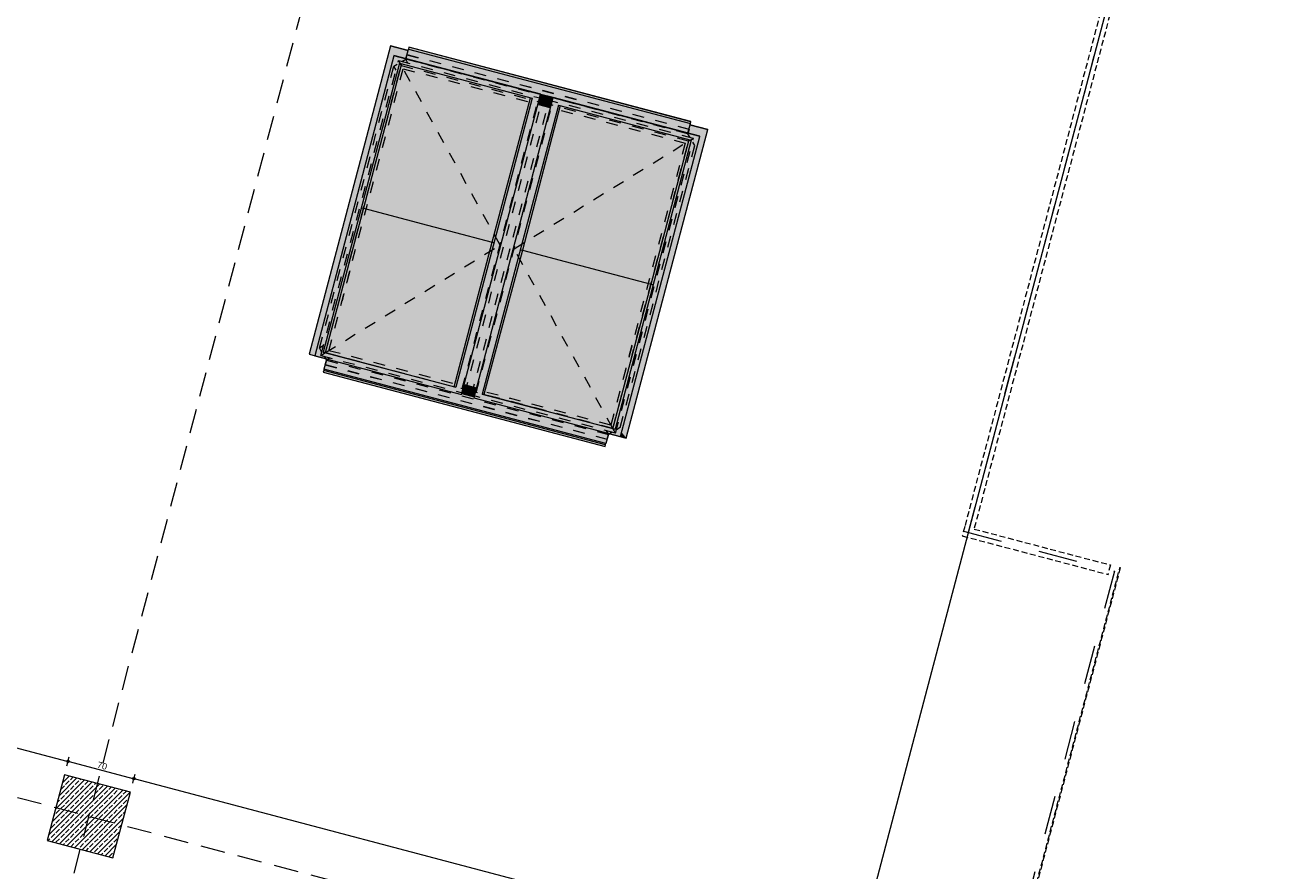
# Model space of a CAD drawing. Header units: millimetres. Extents: x -176817 to 18864955, y -12996033 to 201123.
# Tile 91 of 256: x 92221 to 105234, y 65564 to 74261. Entities that reach past the tile are written whole.
import ezdxf
from ezdxf.enums import TextEntityAlignment as Align

# ---------------------------------------------------------------- set-up
doc = ezdxf.new("R2010")
doc.units = ezdxf.units.MM
doc.header["$MEASUREMENT"] = 0
for name, pattern in [('HIDDEN3', [800, 400, -400]), ('Przerywana', [240, 120, -120]), ('Przerywana długa', [390, 250, -140]), ('Przerywana gęsta', [90, 60, -30])]:
    doc.linetypes.add(name, pattern=pattern)
for name, color, linetype in [('213-A Wymiarowanie wewnętrzne', 7, 'Continuous'), ('232-A Klapy oddymiające', 7, 'Continuous'), ('232-A Klapy oddymiające podkład', 7, 'Continuous'), ('321-Wyposażenie PPOŻ', 7, 'Continuous'), ('410-K Osie', 7, 'Continuous'), ('440-K Słupy', 7, 'Continuous'), ('842-G Opisy PW PZT', 7, 'Continuous')]:
    doc.layers.add(name, color=color, linetype=linetype)
doc.styles.add('STYL_AUTOMATYCZNY_4', font='arial.ttf')
doc.styles.add('STYL_AUTOMATYCZNY_8', font='ARIALN.TTF')
doc.linetypes.add('Zygzak', pattern='A,0,[4,TKI_PWY_A_AR_PAB_RZ_KN02_03_04_ Poziom +1 - fragment A1.Shx,S=1.119929,R=0,X=0,Y=-0.035278],-141.111112,0', length=141.111112)
doc.dimstyles.new('STYL_AUTOMATYCZNY__3', dxfattribs={"dimtxt": 64.999998, "dimasz": 47.5, "dimexe": 0.18, "dimexo": 0.0625, "dimgap": 0, "dimtad": 1, "dimdec": 1, "dimlfac": 0.1, "dimzin": 0, "dimdsep": 46, "dimtxsty": 'STYL_AUTOMATYCZNY_4', "dimblk": 'ARROWHEAD_11', "dimblk1": 'ARROWHEAD_11', "dimblk2": 'ARROWHEAD_11', "dimcen": 0.09, "dimclrd": 30, "dimclre": 30, "dimclrt": 30, "dimazin": 0, "dimtfac": 1, "dimtdec": 4, "dimtmove": 0, "dimatfit": 3, "dimfxl": 0, "dimtolj": 1, "dimtzin": 0, "dimarcsym": 0})

# ---------------------------------------------------------------- blocks, each defined once
blk = doc.blocks.new('Słup_116_2', base_point=(92873, 66124))
at = {"layer": '440-K Słupy', "linetype": 'Continuous', "lineweight": 0, "true_color": 0x000000}
h = blk.add_hatch(dxfattribs=at)
h.set_pattern_fill('Beton_zbrojony_0002', color=18, style=0, pattern_type=2)
h.set_pattern_definition([(45, (0, 0), (-49.497475, 49.497475), []), (45, (-24.75, 24.75), (-49.497475, 49.497475), [52.5, -17.5])])
h.paths.add_polyline_path([(92445, 65875), (93122, 65697), (93301, 66373), (92624, 66552)])
at = {"layer": '440-K Słupy', "color": 7, "linetype": 'Continuous', "lineweight": 0, "flags": 128}
blk.add_lwpolyline([(92445, 65875), (93122, 65697), (93301, 66373), (92624, 66552)], close=True, dxfattribs=at)
blk = doc.blocks.new('Klapa mcr_PROLIGHT_DVP[275]_2', base_point=(97188, 72031))
at = {"layer": '232-A Klapy oddymiające', "linetype": 'Continuous', "lineweight": 0, "true_color": 0xffffff}
for points in [[(96012, 73950), (96062, 73937), (95976, 74048), (95139, 70876), (95457, 71847), (95532, 72133)], [(95976, 74048), (96155, 73992), (96157, 74000)], [(96135, 73917), (96155, 73992), (95976, 74048), (96062, 73937)], [(96157, 74000), (96157, 74000), (95976, 74048), (95976, 74048)], [(96068, 73871), (96011, 73945), (95197, 70861)], [(97520, 73547), (96012, 73950), (96011, 73945)], [(96068, 73871), (97433, 73511), (96011, 73945)], [(97433, 73511), (97520, 73547), (96011, 73945)], [(97520, 73547), (97521, 73552), (96012, 73950)], [(98755, 73332), (96161, 74016), (96135, 73917), (96469, 73829)], [(96161, 74016), (99065, 73269), (96166, 74034)], [(99065, 73269), (96161, 74016), (99061, 73251)], [(99066, 73270), (96166, 74035), (96166, 74034)], [(99065, 73269), (99066, 73270), (96166, 74034)], [(95284, 70897), (96068, 73871), (95197, 70861)], [(95697, 72379), (96089, 73865), (96087, 73866), (95957, 73449), (95676, 72384)], [(96137, 72261), (96100, 73862), (96089, 73865), (95697, 72379)], [(95957, 73449), (96087, 73866), (96068, 73871)], [(96748, 73691), (96100, 73862), (96137, 72261)], [(99035, 73152), (99061, 73251), (98755, 73332), (96469, 73829), (97521, 73552), (97521, 73551), (97648, 73518), (97648, 73518)], [(96358, 72203), (96753, 73690), (96748, 73691), (96137, 72261)], [(96579, 72145), (96758, 73689), (96753, 73690), (96358, 72203)], [(96579, 72145), (97020, 72029), (96769, 73686), (96758, 73689)], [(97417, 73515), (96769, 73686), (97020, 72029)], [(96706, 70463), (97520, 73547), (96648, 70537)], [(97520, 73547), (97433, 73511), (96648, 70537)], [(97636, 73471), (97644, 73501), (97517, 73535), (97508, 73502)], [(97527, 73534), (97518, 73538), (97517, 73537)], [(97517, 73536), (97644, 73502), (97644, 73503), (97517, 73537)], [(97644, 73501), (97644, 73502), (97517, 73536), (97517, 73535)], [(97644, 73503), (97648, 73517), (97521, 73550), (97518, 73538), (97527, 73534)], [(97648, 73518), (97521, 73551), (97521, 73550), (97648, 73517)], [(97705, 73439), (97647, 73513), (96833, 70429)], [(96920, 70465), (97705, 73439), (96833, 70429)], [(96945, 71367), (97412, 72623), (97623, 73422), (97496, 73456)], [(97162, 72486), (97433, 73511), (97417, 73515), (97020, 72029)], [(97333, 71947), (97721, 73435), (97720, 73435), (97612, 73085), (97313, 71952)], [(97774, 71830), (97732, 73432), (97721, 73435), (97333, 71947)], [(97624, 73424), (97497, 73458), (97496, 73458), (97623, 73424)], [(97623, 73424), (97496, 73458), (97496, 73456), (97623, 73422)], [(97624, 73425), (97627, 73438), (97554, 73458), (97500, 73472), (97497, 73459)], [(97624, 73424), (97624, 73425), (97497, 73459), (97497, 73458)], [(97624, 73424), (97624, 73424), (97497, 73458), (97497, 73458)], [(97624, 73424), (97624, 73424), (97497, 73458), (97497, 73458)], [(97627, 73439), (97636, 73471), (97508, 73502), (97500, 73472)], [(97627, 73438), (97627, 73439), (97554, 73458)], [(97720, 73435), (97705, 73439), (97612, 73085)], [(97647, 73513), (99156, 73115), (97648, 73518)], [(99069, 73079), (97647, 73513), (97705, 73439)], [(99156, 73115), (97647, 73513), (99069, 73079)], [(99156, 73115), (99158, 73120), (97648, 73518)], [(98380, 73261), (97732, 73432), (97774, 71830)], [(97774, 71830), (97995, 71771), (98385, 73259), (98380, 73261)], [(97995, 71771), (98215, 71713), (98390, 73258), (98385, 73259)], [(98657, 71598), (98401, 73255), (98390, 73258), (98215, 71713)], [(98400, 70015), (99238, 73187), (98919, 72216), (98899, 72139), (98354, 70074)], [(98657, 71598), (99049, 73084), (98401, 73255)], [(99238, 73187), (99108, 73133), (99158, 73120), (98919, 72216)], [(99108, 73133), (99238, 73187), (99056, 73235), (99035, 73152)], [(99238, 73187), (99056, 73235), (99056, 73235), (99238, 73187)], [(98343, 70031), (99156, 73115), (98285, 70105)], [(98285, 70105), (99156, 73115), (99069, 73079)], [(98799, 72054), (99069, 73079), (99049, 73084), (98657, 71598)], [(96860, 70531), (97412, 72623), (96945, 71367), (96733, 70564)], [(97041, 72024), (97162, 72486), (97020, 72029)], [(95304, 70892), (95697, 72379), (95555, 71926), (95284, 70897), (95294, 70895)], [(95304, 70892), (95952, 70721), (95697, 72379)], [(95555, 71926), (95697, 72379), (95676, 72384)], [(95963, 70718), (96137, 72261), (95697, 72379), (95952, 70721)], [(95963, 70718), (95968, 70717), (96358, 72203), (96137, 72261)], [(96579, 72145), (96358, 72203), (95968, 70717), (95973, 70715)], [(96621, 70544), (96579, 72145), (95973, 70715)], [(96632, 70542), (97020, 72029), (96579, 72145), (96621, 70544)], [(96742, 70891), (97041, 72024), (97020, 72029), (96632, 70542), (96634, 70541)], [(98799, 72054), (98657, 71598), (98677, 71592)], [(95208, 70904), (95457, 71847), (95139, 70876)], [(96937, 70461), (97333, 71947), (97191, 71491), (96920, 70466), (96925, 70464)], [(96937, 70461), (97585, 70290), (97333, 71947)], [(97333, 71947), (97313, 71952), (97191, 71491)], [(97595, 70287), (97774, 71830), (97333, 71947), (97585, 70290)], [(97600, 70286), (97995, 71771), (97774, 71830), (97595, 70287)], [(97606, 70285), (98215, 71713), (97995, 71771), (97600, 70286)], [(97606, 70285), (98254, 70114), (98215, 71713)], [(98264, 70111), (98657, 71598), (98215, 71713), (98254, 70114)], [(98397, 70531), (98677, 71592), (98657, 71598), (98264, 70111), (98266, 70110)], [(95320, 70828), (95320, 70829), (95197, 70861), (95197, 70861), (95208, 70904), (95139, 70876)], [(95197, 70861), (96706, 70463), (95284, 70897)], [(95284, 70897), (96706, 70463), (96648, 70537)], [(95284, 70897), (96648, 70537), (95284, 70897)], [(98192, 69959), (95824, 70696), (95320, 70829), (95292, 70724)], [(96648, 70537), (96632, 70542), (96621, 70544), (95963, 70718), (95952, 70721), (95294, 70895), (95335, 70884), (96648, 70537)], [(96634, 70541), (96648, 70537), (96742, 70891)], [(95284, 70693), (98184, 69928), (95289, 70710)], [(98188, 69945), (95292, 70724), (95289, 70710)], [(98188, 69945), (95289, 70710), (98184, 69928)], [(98188, 69945), (98192, 69959), (95292, 70724)], [(98192, 69959), (98220, 70064), (96833, 70429), (96833, 70429), (96835, 70437), (96708, 70471), (96706, 70463), (95824, 70696)], [(96846, 70479), (96855, 70511), (96728, 70544), (96720, 70515)], [(96855, 70511), (96858, 70524), (96731, 70558), (96728, 70545), (96812, 70522)], [(96855, 70511), (96855, 70511), (96728, 70545), (96728, 70544)], [(96855, 70511), (96855, 70511), (96728, 70545), (96728, 70545)], [(96812, 70522), (96728, 70545), (96728, 70545)], [(96858, 70524), (96859, 70526), (96732, 70560), (96731, 70558)], [(96858, 70524), (96858, 70524), (96731, 70558), (96731, 70558)], [(96859, 70526), (96860, 70531), (96733, 70564), (96732, 70560)], [(96835, 70437), (96836, 70438), (96709, 70472), (96708, 70471)], [(96709, 70472), (96836, 70438), (96838, 70449), (96711, 70482)], [(96838, 70449), (96846, 70479), (96720, 70515), (96711, 70482)], [(96833, 70429), (98343, 70031), (96920, 70465)], [(98274, 70108), (98234, 70119), (96920, 70466), (96920, 70465)], [(98343, 70031), (98285, 70105), (96920, 70465)], [(98285, 70105), (98285, 70105), (98264, 70111), (98254, 70114), (97595, 70287), (97585, 70290), (96925, 70464), (96965, 70454)], [(98285, 70105), (98397, 70531), (98266, 70110)], [(98400, 70015), (98343, 70033), (98343, 70031), (98220, 70064), (98219, 70063)], [(98400, 70015), (98354, 70074), (98344, 70036), (98343, 70033)]]:
    blk.add_hatch(color=7, dxfattribs=at).paths.add_polyline_path(points)
at = {"layer": '232-A Klapy oddymiające', "color": 7, "linetype": 'Continuous', "lineweight": 0}
for p, q in [((95976, 74048), (95139, 70876)), ((95976, 74048), (96157, 74000)), ((95976, 74048), (95976, 74048)), ((96157, 74000), (95976, 74048)), ((96011, 73945), (95197, 70861)), ((96012, 73950), (96011, 73945)), ((97520, 73547), (96011, 73945)), ((97521, 73552), (96012, 73950)), ((96135, 73917), (96161, 74016)), ((96166, 74034), (96161, 74016)), ((96161, 74016), (99061, 73251)), ((99066, 73270), (96166, 74035)), ((96166, 74035), (96166, 74034)), ((99065, 73269), (96166, 74034)), ((96068, 73871), (95284, 70897)), ((96089, 73865), (95697, 72379)), ((96068, 73871), (97433, 73511)), ((96706, 70463), (97520, 73547)), ((97644, 73501), (97517, 73535)), ((97520, 73547), (97521, 73552)), ((97648, 73517), (97521, 73550)), ((97433, 73511), (96648, 70537)), ((97647, 73513), (96833, 70429)), ((97705, 73439), (96920, 70465)), ((97020, 72029), (97417, 73515)), ((97721, 73435), (97333, 71947)), ((97496, 73456), (97623, 73422)), ((97497, 73459), (97624, 73425)), ((97497, 73458), (97624, 73424)), ((97624, 73424), (97497, 73458)), ((97500, 73472), (97627, 73439)), ((97648, 73518), (97647, 73513)), ((99156, 73115), (97647, 73513)), ((99158, 73120), (97648, 73518)), ((97705, 73439), (99069, 73079)), ((99061, 73251), (99065, 73269)), ((99065, 73269), (99066, 73270)), ((98400, 70015), (99238, 73187)), ((99035, 73152), (99061, 73251)), ((99056, 73235), (99238, 73187)), ((99238, 73187), (99056, 73235)), ((99238, 73187), (99238, 73187)), ((99069, 73079), (98285, 70105)), ((98343, 70031), (99156, 73115)), ((98657, 71598), (99049, 73084)), ((99156, 73115), (99158, 73120)), ((95697, 72379), (95304, 70892)), ((95676, 72384), (95697, 72379)), ((95697, 72379), (96137, 72261)), ((96137, 72261), (96358, 72203)), ((96358, 72203), (96579, 72145)), ((96579, 72145), (97020, 72029)), ((96632, 70542), (97020, 72029)), ((97020, 72029), (97041, 72024)), ((97333, 71947), (96937, 70461)), ((97313, 71952), (97333, 71947)), ((97333, 71947), (97774, 71830)), ((97774, 71830), (97995, 71771)), ((97995, 71771), (98215, 71713)), ((98215, 71713), (98657, 71598)), ((98264, 70111), (98657, 71598)), ((98657, 71598), (98677, 71592)), ((95139, 70876), (95320, 70828)), ((95197, 70861), (96706, 70463)), ((95284, 70897), (96648, 70537)), ((95952, 70721), (95284, 70897)), ((95320, 70829), (95292, 70724)), ((95289, 70710), (95284, 70693)), ((95284, 70693), (98184, 69928)), ((95292, 70724), (95289, 70710)), ((98188, 69945), (95289, 70710)), ((98192, 69959), (95292, 70724)), ((96648, 70537), (96632, 70542)), ((96728, 70544), (96855, 70511)), ((96731, 70558), (96858, 70524)), ((96859, 70526), (96732, 70560)), ((96733, 70564), (96860, 70531)), ((96709, 70472), (96836, 70438)), ((96711, 70482), (96838, 70449)), ((96833, 70429), (98343, 70031)), ((97585, 70290), (96920, 70466)), ((96920, 70465), (98285, 70105)), ((98220, 70064), (98192, 69959)), ((98219, 70063), (98400, 70015)), ((98285, 70105), (98264, 70111)), ((98184, 69928), (98188, 69945)), ((98188, 69945), (98192, 69959))]:
    blk.add_line(p, q, dxfattribs=at)
blk = doc.blocks.new('Belka_149_2', base_point=(105048, 80907))
at = {"layer": '321-Wyposażenie PPOŻ', "color": 1, "linetype": 'HIDDEN3', "lineweight": 0}
blk.add_line((105048, 80907), (101917, 69043), dxfattribs=at)
at = {"layer": '321-Wyposażenie PPOŻ', "color": 1, "linetype": 'Przerywana gęsta', "lineweight": 0, "flags": 128}
for points in [[(104999, 80920), (101882, 69104)], [(105096, 80894), (101978, 69079)], [(105096, 80894), (104999, 80920)]]:
    blk.add_lwpolyline(points, dxfattribs=at)
blk = doc.blocks.new('Belka_224_2', base_point=(101869, 69056))
at = {"layer": '321-Wyposażenie PPOŻ', "color": 1, "linetype": 'HIDDEN3', "lineweight": 0}
blk.add_line((101869, 69056), (103420, 68647), dxfattribs=at)
at = {"layer": '321-Wyposażenie PPOŻ', "color": 1, "linetype": 'Przerywana gęsta', "lineweight": 0, "flags": 128}
for points in [[(101882, 69104), (101856, 69008)], [(101856, 69008), (103355, 68612)], [(101978, 69079), (103380, 68709)], [(103380, 68709), (103355, 68612)], [(103476, 68679), (103477, 68684)], [(103477, 68684), (103481, 68682)]]:
    blk.add_lwpolyline(points, dxfattribs=at)
blk = doc.blocks.new('Belka_225_2', base_point=(103420, 68647))
at = {"layer": '321-Wyposażenie PPOŻ', "color": 1, "linetype": 'HIDDEN3', "lineweight": 0}
blk.add_line((103420, 68647), (102451, 64975), dxfattribs=at)
at = {"layer": '321-Wyposażenie PPOŻ', "color": 1, "linetype": 'Przerywana gęsta', "lineweight": 0, "flags": 128}
for points in [[(102484, 64919), (103476, 68679)], [(103481, 68682), (102487, 64913)]]:
    blk.add_lwpolyline(points, dxfattribs=at)
blk = doc.blocks.new('*D3036')
at = {"layer": '213-A Wymiarowanie wewnętrzne', "linetype": 'Continuous', "lineweight": 200}
for points in [[(77854, 70593), (77855, 70588), (77858, 70584), (77862, 70581), (77867, 70580), (77871, 70581), (77875, 70584), (77878, 70588), (77879, 70593), (77878, 70598), (77875, 70602), (77871, 70605), (77867, 70605), (77862, 70605), (77858, 70602), (77855, 70598)], [(92648, 66689), (92649, 66685), (92651, 66680), (92655, 66678), (92660, 66677), (92665, 66678), (92669, 66680), (92672, 66685), (92673, 66689), (92672, 66694), (92669, 66698), (92665, 66701), (92660, 66702), (92655, 66701), (92651, 66698), (92649, 66694)]]:
    blk.add_hatch(color=30, dxfattribs=at).paths.add_polyline_path(points)
at = {"layer": '213-A Wymiarowanie wewnętrzne', "color": 30, "linetype": 'Continuous', "lineweight": 0}
for p, q in [((77855, 70548), (77863, 70581)), ((77879, 70590), (92648, 66692)), ((92648, 66644), (92657, 66677)), ((92663, 66701), (92672, 66735))]:
    blk.add_line(p, q, dxfattribs=at)
blk.add_circle((92660, 66689), 12.5, dxfattribs=at)
at = {"layer": '213-A Wymiarowanie wewnętrzne', "color": 30, "lineweight": 200, "insert": (85159, 68682), "char_height": 65, "attachment_point": 7, "rotation": 345.218, "style": 'STYL_AUTOMATYCZNY_4'}
blk.add_mtext('\\A1;{\\pql;\\fArial|b0|i0|c238|p0;\\W1.000000;1\xa0530}', dxfattribs=at)
blk = doc.blocks.new('ARROWHEAD_11')
at = {"color": 0, "linetype": 'Continuous', "lineweight": 0}
blk.add_line((0, 0), (-1, 0), dxfattribs=at)
at = {"color": 0, "linetype": 'Continuous', "lineweight": 0, "const_width": 0.25, "flags": 128}
blk.add_lwpolyline([(-0.125, 0, 1), (0.125, 0, 1)], format="xyb", close=True, dxfattribs=at)
blk = doc.blocks.new('*D3037')
at = {"layer": '213-A Wymiarowanie wewnętrzne', "linetype": 'Continuous', "lineweight": 200}
for points in [[(92648, 66689), (92649, 66685), (92651, 66680), (92655, 66678), (92660, 66677), (92665, 66678), (92669, 66680), (92672, 66685), (92673, 66689), (92672, 66694), (92669, 66698), (92665, 66701), (92660, 66702), (92655, 66701), (92651, 66698), (92649, 66694)], [(93325, 66511), (93326, 66506), (93328, 66502), (93332, 66499), (93337, 66498), (93342, 66499), (93346, 66502), (93349, 66506), (93350, 66511), (93349, 66515), (93346, 66520), (93342, 66522), (93337, 66523), (93332, 66522), (93328, 66520), (93326, 66515)]]:
    blk.add_hatch(color=30, dxfattribs=at).paths.add_polyline_path(points)
at = {"layer": '213-A Wymiarowanie wewnętrzne', "color": 30, "linetype": 'Continuous', "lineweight": 0}
for p, q in [((92672, 66686), (93325, 66514)), ((93340, 66523), (93349, 66556))]:
    blk.add_line(p, q, dxfattribs=at)
blk.add_circle((93337, 66511), 12.5, dxfattribs=at)
at = {"layer": '213-A Wymiarowanie wewnętrzne', "color": 30, "lineweight": 200, "insert": (92954, 66625), "char_height": 65, "attachment_point": 7, "rotation": 345.218, "style": 'STYL_AUTOMATYCZNY_4'}
blk.add_mtext('\\A1;{\\pql;\\fArial|b0|i0|c238|p0;\\W1.000000;70}', dxfattribs=at)
blk = doc.blocks.new('*D3038')
at = {"layer": '213-A Wymiarowanie wewnętrzne', "linetype": 'Continuous', "lineweight": 200}
for points in [[(93325, 66511), (93326, 66506), (93328, 66502), (93332, 66499), (93337, 66498), (93342, 66499), (93346, 66502), (93349, 66506), (93350, 66511), (93349, 66515), (93346, 66520), (93342, 66522), (93337, 66523), (93332, 66522), (93328, 66520), (93326, 66515)], [(108118, 62607), (108119, 62602), (108122, 62598), (108126, 62595), (108131, 62595), (108135, 62595), (108140, 62598), (108142, 62602), (108143, 62607), (108142, 62612), (108140, 62616), (108135, 62619), (108131, 62620), (108126, 62619), (108122, 62616), (108119, 62612)]]:
    blk.add_hatch(color=30, dxfattribs=at).paths.add_polyline_path(points)
at = {"layer": '213-A Wymiarowanie wewnętrzne', "color": 30, "linetype": 'Continuous', "lineweight": 0}
for p, q in [((93325, 66465), (93334, 66499)), ((93349, 66508), (108119, 62610)), ((108134, 62619), (108143, 62652))]:
    blk.add_line(p, q, dxfattribs=at)
blk.add_circle((108131, 62607), 12.5, dxfattribs=at)
at = {"layer": '213-A Wymiarowanie wewnętrzne', "color": 30, "lineweight": 200, "insert": (100629, 64600), "char_height": 65, "attachment_point": 7, "rotation": 345.218, "style": 'STYL_AUTOMATYCZNY_4'}
blk.add_mtext('\\A1;{\\pql;\\fArial|b0|i0|c238|p0;\\W1.000000;1\xa0530}', dxfattribs=at)
blk = doc.blocks.new('*D3218')
at = {"layer": '213-A Wymiarowanie wewnętrzne', "linetype": 'Continuous', "lineweight": 200}
for points in [[(127018, 74486), (127018, 74481), (127021, 74477), (127025, 74475), (127030, 74474), (127035, 74475), (127039, 74477), (127042, 74481), (127043, 74486), (127042, 74491), (127039, 74495), (127035, 74498), (127030, 74499), (127025, 74498), (127021, 74495), (127018, 74491)], [(122820, 58581), (122821, 58576), (122824, 58572), (122828, 58569), (122833, 58568), (122838, 58569), (122842, 58572), (122844, 58576), (122845, 58581), (122844, 58585), (122842, 58589), (122838, 58592), (122833, 58593), (122828, 58592), (122824, 58589), (122821, 58585)]]:
    blk.add_hatch(color=30, dxfattribs=at).paths.add_polyline_path(points)
at = {"layer": '213-A Wymiarowanie wewnętrzne', "color": 30, "linetype": 'Continuous', "lineweight": 0}
blk.add_line((127027, 74474), (122836, 58593), dxfattribs=at)
at = {"layer": '213-A Wymiarowanie wewnętrzne', "color": 30, "lineweight": 200, "insert": (124890, 66429), "char_height": 65, "attachment_point": 7, "rotation": 75.218, "style": 'STYL_AUTOMATYCZNY_4'}
blk.add_mtext('\\A1;{\\pql;\\fArial|b0|i0|c238|p0;\\W1.000000;1\xa0645}', dxfattribs=at)
blk = doc.blocks.new('*D3219')
at = {"layer": '213-A Wymiarowanie wewnętrzne', "linetype": 'Continuous', "lineweight": 200}
for points in [[(122820, 58581), (122821, 58576), (122824, 58572), (122828, 58569), (122833, 58568), (122838, 58569), (122842, 58572), (122844, 58576), (122845, 58581), (122844, 58585), (122842, 58589), (122838, 58592), (122833, 58593), (122828, 58592), (122824, 58589), (122821, 58585)], [(122642, 57904), (122643, 57899), (122646, 57895), (122650, 57892), (122654, 57891), (122659, 57892), (122663, 57895), (122666, 57899), (122667, 57904), (122666, 57909), (122663, 57913), (122659, 57915), (122654, 57916), (122650, 57915), (122646, 57913), (122643, 57909)]]:
    blk.add_hatch(color=30, dxfattribs=at).paths.add_polyline_path(points)
at = {"layer": '213-A Wymiarowanie wewnętrzne', "color": 30, "linetype": 'Continuous', "lineweight": 0}
for p, q in [((122830, 58569), (122658, 57916)), ((122788, 58593), (122821, 58584)), ((122845, 58577), (122878, 58569))]:
    blk.add_line(p, q, dxfattribs=at)
blk.add_circle((122833, 58581), 12.5, dxfattribs=at)
at = {"layer": '213-A Wymiarowanie wewnętrzne', "color": 30, "lineweight": 200, "insert": (122718, 58198), "char_height": 65, "attachment_point": 7, "rotation": 75.218, "style": 'STYL_AUTOMATYCZNY_4'}
blk.add_mtext('\\A1;{\\pql;\\fArial|b0|i0|c238|p0;\\W1.000000;70}', dxfattribs=at)
blk = doc.blocks.new('*D3220')
at = {"layer": '213-A Wymiarowanie wewnętrzne', "linetype": 'Continuous', "lineweight": 200}
for points in [[(122642, 57904), (122643, 57899), (122646, 57895), (122650, 57892), (122654, 57891), (122659, 57892), (122663, 57895), (122666, 57899), (122667, 57904), (122666, 57909), (122663, 57913), (122659, 57915), (122654, 57916), (122650, 57915), (122646, 57913), (122643, 57909)], [(113125, 21838), (113126, 21833), (113129, 21829), (113133, 21827), (113138, 21826), (113142, 21827), (113146, 21829), (113149, 21833), (113150, 21838), (113149, 21843), (113146, 21847), (113142, 21850), (113138, 21851), (113133, 21850), (113129, 21847), (113126, 21843)]]:
    blk.add_hatch(color=30, dxfattribs=at).paths.add_polyline_path(points)
at = {"layer": '213-A Wymiarowanie wewnętrzne', "color": 30, "linetype": 'Continuous', "lineweight": 0}
for p, q in [((122609, 57916), (122642, 57907)), ((122651, 57892), (113141, 21850)), ((122666, 57901), (122700, 57892))]:
    blk.add_line(p, q, dxfattribs=at)
blk.add_circle((122654, 57904), 12.5, dxfattribs=at)
at = {"layer": '213-A Wymiarowanie wewnętrzne', "color": 30, "lineweight": 200, "insert": (117855, 39766), "char_height": 65, "attachment_point": 7, "rotation": 75.218, "style": 'STYL_AUTOMATYCZNY_4'}
blk.add_mtext('\\A1;{\\pql;\\fArial|b0|i0|c238|p0;\\W1.000000;3\xa0730}', dxfattribs=at)
blk = doc.blocks.new('*D3224')
at = {"layer": '213-A Wymiarowanie wewnętrzne', "linetype": 'Continuous', "lineweight": 200}
for points in [[(158093, 66907), (158094, 66902), (158097, 66898), (158101, 66895), (158106, 66894), (158111, 66895), (158115, 66898), (158117, 66902), (158118, 66907), (158117, 66911), (158115, 66915), (158111, 66918), (158106, 66919), (158101, 66918), (158097, 66915), (158094, 66911)], [(157940, 66326), (157941, 66322), (157944, 66318), (157948, 66315), (157953, 66314), (157957, 66315), (157961, 66318), (157964, 66322), (157965, 66326), (157964, 66331), (157961, 66335), (157957, 66338), (157953, 66339), (157948, 66338), (157944, 66335), (157941, 66331)]]:
    blk.add_hatch(color=30, dxfattribs=at).paths.add_polyline_path(points)
at = {"layer": '213-A Wymiarowanie wewnętrzne', "color": 30, "linetype": 'Continuous', "lineweight": 0}
for p, q in [((158103, 66895), (157956, 66339)), ((158060, 66919), (158094, 66910)), ((158112, 66931), (158109, 66919)), ((158118, 66903), (158151, 66895)), ((157907, 66338), (157941, 66330)), ((157965, 66323), (157998, 66315))]:
    blk.add_line(p, q, dxfattribs=at)
for centre in [(158106, 66907), (157953, 66326)]:
    blk.add_circle(centre, 12.5, dxfattribs=at)
at = {"layer": '213-A Wymiarowanie wewnętrzne', "color": 30, "lineweight": 200, "insert": (158004, 66572), "char_height": 65, "attachment_point": 7, "rotation": 75.218, "style": 'STYL_AUTOMATYCZNY_4'}
blk.add_mtext('\\A1;{\\pql;\\fArial|b0|i0|c238|p0;\\W1.000000;60}', dxfattribs=at)
blk = doc.blocks.new('*D3225')
at = {"layer": '213-A Wymiarowanie wewnętrzne', "linetype": 'Continuous', "lineweight": 200}
for points in [[(157940, 66326), (157941, 66322), (157944, 66318), (157948, 66315), (157953, 66314), (157957, 66315), (157961, 66318), (157964, 66322), (157965, 66326), (157964, 66331), (157961, 66335), (157957, 66338), (157953, 66339), (157948, 66338), (157944, 66335), (157941, 66331)], [(153743, 50421), (153744, 50416), (153747, 50412), (153751, 50409), (153756, 50408), (153760, 50409), (153764, 50412), (153767, 50416), (153768, 50421), (153767, 50426), (153764, 50430), (153760, 50432), (153756, 50433), (153751, 50432), (153747, 50430), (153744, 50426)]]:
    blk.add_hatch(color=30, dxfattribs=at).paths.add_polyline_path(points)
at = {"layer": '213-A Wymiarowanie wewnętrzne', "color": 30, "linetype": 'Continuous', "lineweight": 0}
for p, q in [((157949, 66314), (153759, 50433)), ((153710, 50433), (153743, 50424)), ((153768, 50418), (153801, 50409))]:
    blk.add_line(p, q, dxfattribs=at)
blk.add_circle((153756, 50421), 12.5, dxfattribs=at)
at = {"layer": '213-A Wymiarowanie wewnętrzne', "color": 30, "lineweight": 200, "insert": (155813, 58269), "char_height": 65, "attachment_point": 7, "rotation": 75.218, "style": 'STYL_AUTOMATYCZNY_4'}
blk.add_mtext('\\A1;{\\pql;\\fArial|b0|i0|c238|p0;\\W1.000000;1\xa0645}', dxfattribs=at)
blk = doc.blocks.new('*D3226')
at = {"layer": '213-A Wymiarowanie wewnętrzne', "linetype": 'Continuous', "lineweight": 200}
for points in [[(153743, 50421), (153744, 50416), (153747, 50412), (153751, 50409), (153756, 50408), (153760, 50409), (153764, 50412), (153767, 50416), (153768, 50421), (153767, 50426), (153764, 50430), (153760, 50432), (153756, 50433), (153751, 50432), (153747, 50430), (153744, 50426)], [(153564, 49744), (153565, 49739), (153568, 49735), (153572, 49733), (153577, 49732), (153582, 49733), (153586, 49735), (153589, 49739), (153589, 49744), (153589, 49749), (153586, 49753), (153582, 49756), (153577, 49757), (153572, 49756), (153568, 49753), (153565, 49749)]]:
    blk.add_hatch(color=30, dxfattribs=at).paths.add_polyline_path(points)
at = {"layer": '213-A Wymiarowanie wewnętrzne', "color": 30, "linetype": 'Continuous', "lineweight": 0}
for p, q in [((153752, 50409), (153580, 49756)), ((153768, 50418), (153801, 50409))]:
    blk.add_line(p, q, dxfattribs=at)
at = {"layer": '213-A Wymiarowanie wewnętrzne', "color": 30, "lineweight": 200, "insert": (153641, 50038), "char_height": 65, "attachment_point": 7, "rotation": 75.218, "style": 'STYL_AUTOMATYCZNY_4'}
blk.add_mtext('\\A1;{\\pql;\\fArial|b0|i0|c238|p0;\\W1.000000;70}', dxfattribs=at)
blk = doc.blocks.new('*D3227')
at = {"layer": '213-A Wymiarowanie wewnętrzne', "linetype": 'Continuous', "lineweight": 200}
for points in [[(153564, 49744), (153565, 49739), (153568, 49735), (153572, 49733), (153577, 49732), (153582, 49733), (153586, 49735), (153589, 49739), (153589, 49744), (153589, 49749), (153586, 49753), (153582, 49756), (153577, 49757), (153572, 49756), (153568, 49753), (153565, 49749)], [(144048, 13679), (144049, 13674), (144051, 13670), (144055, 13667), (144060, 13666), (144065, 13667), (144069, 13670), (144072, 13674), (144073, 13679), (144072, 13683), (144069, 13687), (144065, 13690), (144060, 13691), (144055, 13690), (144051, 13687), (144049, 13683)]]:
    blk.add_hatch(color=30, dxfattribs=at).paths.add_polyline_path(points)
at = {"layer": '213-A Wymiarowanie wewnętrzne', "color": 30, "linetype": 'Continuous', "lineweight": 0}
for p, q in [((153574, 49732), (144063, 13691)), ((153532, 49756), (153565, 49747)), ((153589, 49741), (153622, 49732))]:
    blk.add_line(p, q, dxfattribs=at)
blk.add_circle((153577, 49744), 12.5, dxfattribs=at)
at = {"layer": '213-A Wymiarowanie wewnętrzne', "color": 30, "lineweight": 200, "insert": (148778, 31607), "char_height": 65, "attachment_point": 7, "rotation": 75.218, "style": 'STYL_AUTOMATYCZNY_4'}
blk.add_mtext('\\A1;{\\pql;\\fArial|b0|i0|c238|p0;\\W1.000000;3\xa0730}', dxfattribs=at)
blk = doc.blocks.new('*D3231')
at = {"layer": '213-A Wymiarowanie wewnętrzne', "linetype": 'Continuous', "lineweight": 200}
for points in [[(172104, 63210), (172104, 63205), (172107, 63201), (172111, 63198), (172116, 63197), (172121, 63198), (172125, 63201), (172128, 63205), (172129, 63210), (172128, 63214), (172125, 63218), (172121, 63221), (172116, 63222), (172111, 63221), (172107, 63218), (172104, 63214)], [(171950, 62630), (171951, 62625), (171954, 62621), (171958, 62618), (171963, 62617), (171968, 62618), (171972, 62621), (171974, 62625), (171975, 62630), (171974, 62634), (171972, 62638), (171968, 62641), (171963, 62642), (171958, 62641), (171954, 62638), (171951, 62634)]]:
    blk.add_hatch(color=30, dxfattribs=at).paths.add_polyline_path(points)
at = {"layer": '213-A Wymiarowanie wewnętrzne', "color": 30, "linetype": 'Continuous', "lineweight": 0}
for p, q in [((172113, 63198), (171966, 62642)), ((172071, 63222), (172104, 63213)), ((172122, 63234), (172119, 63222)), ((172128, 63206), (172161, 63198)), ((171918, 62641), (171951, 62633)), ((171975, 62626), (172008, 62618))]:
    blk.add_line(p, q, dxfattribs=at)
for centre in [(172116, 63210), (171963, 62630)]:
    blk.add_circle(centre, 12.5, dxfattribs=at)
at = {"layer": '213-A Wymiarowanie wewnętrzne', "color": 30, "lineweight": 200, "insert": (172014, 62875), "char_height": 65, "attachment_point": 7, "rotation": 75.218, "style": 'STYL_AUTOMATYCZNY_4'}
blk.add_mtext('\\A1;{\\pql;\\fArial|b0|i0|c238|p0;\\W1.000000;60}', dxfattribs=at)
blk = doc.blocks.new('*D3232')
at = {"layer": '213-A Wymiarowanie wewnętrzne', "linetype": 'Continuous', "lineweight": 200}
for points in [[(171950, 62630), (171951, 62625), (171954, 62621), (171958, 62618), (171963, 62617), (171968, 62618), (171972, 62621), (171974, 62625), (171975, 62630), (171974, 62634), (171972, 62638), (171968, 62641), (171963, 62642), (171958, 62641), (171954, 62638), (171951, 62634)], [(167753, 46724), (167754, 46719), (167757, 46715), (167761, 46712), (167766, 46711), (167771, 46712), (167775, 46715), (167777, 46719), (167778, 46724), (167777, 46729), (167775, 46733), (167771, 46735), (167766, 46736), (167761, 46735), (167757, 46733), (167754, 46729)]]:
    blk.add_hatch(color=30, dxfattribs=at).paths.add_polyline_path(points)
at = {"layer": '213-A Wymiarowanie wewnętrzne', "color": 30, "linetype": 'Continuous', "lineweight": 0}
blk.add_line((171960, 62617), (167769, 46736), dxfattribs=at)
at = {"layer": '213-A Wymiarowanie wewnętrzne', "color": 30, "lineweight": 200, "insert": (169823, 54572), "char_height": 65, "attachment_point": 7, "rotation": 75.218, "style": 'STYL_AUTOMATYCZNY_4'}
blk.add_mtext('\\A1;{\\pql;\\fArial|b0|i0|c238|p0;\\W1.000000;1\xa0645}', dxfattribs=at)
blk = doc.blocks.new('*D3233')
at = {"layer": '213-A Wymiarowanie wewnętrzne', "linetype": 'Continuous', "lineweight": 200}
for points in [[(167753, 46724), (167754, 46719), (167757, 46715), (167761, 46712), (167766, 46711), (167771, 46712), (167775, 46715), (167777, 46719), (167778, 46724), (167777, 46729), (167775, 46733), (167771, 46735), (167766, 46736), (167761, 46735), (167757, 46733), (167754, 46729)], [(167575, 46047), (167576, 46042), (167578, 46038), (167582, 46036), (167587, 46035), (167592, 46036), (167596, 46038), (167599, 46042), (167600, 46047), (167599, 46052), (167596, 46056), (167592, 46059), (167587, 46060), (167582, 46059), (167578, 46056), (167576, 46052)]]:
    blk.add_hatch(color=30, dxfattribs=at).paths.add_polyline_path(points)
at = {"layer": '213-A Wymiarowanie wewnętrzne', "color": 30, "linetype": 'Continuous', "lineweight": 0}
for p, q in [((167721, 46736), (167754, 46727)), ((167778, 46721), (167811, 46712)), ((167763, 46712), (167590, 46059)), ((167542, 46059), (167575, 46050)), ((167599, 46044), (167633, 46035))]:
    blk.add_line(p, q, dxfattribs=at)
for centre in [(167766, 46724), (167587, 46047)]:
    blk.add_circle(centre, 12.5, dxfattribs=at)
at = {"layer": '213-A Wymiarowanie wewnętrzne', "color": 30, "lineweight": 200, "insert": (167651, 46341), "char_height": 65, "attachment_point": 7, "rotation": 75.218, "style": 'STYL_AUTOMATYCZNY_4'}
blk.add_mtext('\\A1;{\\pql;\\fArial|b0|i0|c238|p0;\\W1.000000;70}', dxfattribs=at)
blk = doc.blocks.new('*D3234')
at = {"layer": '213-A Wymiarowanie wewnętrzne', "linetype": 'Continuous', "lineweight": 200}
for points in [[(167575, 46047), (167576, 46042), (167578, 46038), (167582, 46036), (167587, 46035), (167592, 46036), (167596, 46038), (167599, 46042), (167600, 46047), (167599, 46052), (167596, 46056), (167592, 46059), (167587, 46060), (167582, 46059), (167578, 46056), (167576, 46052)], [(158058, 9982), (158059, 9977), (158062, 9973), (158066, 9970), (158070, 9969), (158075, 9970), (158079, 9973), (158082, 9977), (158083, 9982), (158082, 9986), (158079, 9990), (158075, 9993), (158070, 9994), (158066, 9993), (158062, 9990), (158059, 9986)]]:
    blk.add_hatch(color=30, dxfattribs=at).paths.add_polyline_path(points)
at = {"layer": '213-A Wymiarowanie wewnętrzne', "color": 30, "linetype": 'Continuous', "lineweight": 0}
blk.add_line((167584, 46035), (158074, 9994), dxfattribs=at)
at = {"layer": '213-A Wymiarowanie wewnętrzne', "color": 30, "lineweight": 200, "insert": (162788, 27910), "char_height": 65, "attachment_point": 7, "rotation": 75.218, "style": 'STYL_AUTOMATYCZNY_4'}
blk.add_mtext('\\A1;{\\pql;\\fArial|b0|i0|c238|p0;\\W1.000000;3\xa0730}', dxfattribs=at)
blk = doc.blocks.new('Standardowy znacznik osi[628]_2', base_point=(99519, 91309))
at = {"layer": '410-K Osie', "color": 5, "linetype": 'Przerywana długa', "lineweight": 0}
blk.add_line((98753, 88408), (77729, 8732), dxfattribs=at)
at = {"layer": '410-K Osie', "color": 7, "lineweight": 0, "style": 'STYL_AUTOMATYCZNY_8'}
for tag, p in [('AC_MarkerText_1_0', (99572, 91477)), ('AC_MarkerText_1_1', (76952, 5757))]:
    blk.add_attdef(tag, text='', height=100, rotation=345.218, dxfattribs=at).set_placement(p, align=Align.TOP_CENTER)
blk = doc.blocks.new('Standardowy znacznik osi[634]_2', base_point=(28528, 83103))
at = {"layer": '410-K Osie', "color": 5, "linetype": 'Przerywana długa', "lineweight": 0}
blk.add_line((31429, 82338), (265450, 20586), dxfattribs=at)
at = {"layer": '410-K Osie', "color": 7, "lineweight": 0, "style": 'STYL_AUTOMATYCZNY_8'}
for tag, p in [('AC_MarkerText_1_0', (28428, 83183)), ('AC_MarkerText_1_1', (268492, 19837))]:
    blk.add_attdef(tag, text='', height=100, rotation=345.218, dxfattribs=at).set_placement(p, align=Align.TOP_CENTER)

msp = doc.modelspace()

# ---------------------------------------------------------------- linework, layer by layer
at = {"layer": '232-A Klapy oddymiające podkład', "color": 7, "linetype": 'Przerywana', "lineweight": 0}
for p, q in [((96145.48, 73959.4), (96132.72, 73911.06)), ((96145.16, 73958.19), (99045.85, 73192.77)), ((96145.48, 73959.4), (99046.17, 73193.98)), ((95245.09, 70939.17), (96010.52, 73839.88)), ((95258.75, 70865.28), (96058.85, 73897.41)), ((95307.63, 70893.75), (96087.32, 73848.53)), ((96010.52, 73839.88), (96044.68, 73859.78)), ((96033.33, 73800.71), (96010.52, 73839.88)), ((96058.85, 73897.41), (97541.02, 73506.3)), ((96058.85, 73897.41), (96087.32, 73848.53)), ((96087.32, 73848.53), (97492.14, 73477.83)), ((96093.56, 73888.25), (96132.72, 73911.06)), ((99033.43, 73145.63), (96132.72, 73911.06)), ((96155.53, 73871.9), (96132.72, 73911.06)), ((96712.45, 70523.05), (97492.14, 73477.83)), ((96740.92, 70474.17), (97541.02, 73506.3)), ((96808.67, 70456.29), (97608.78, 73488.42)), ((96857.56, 70484.76), (97637.25, 73439.54)), ((97492.14, 73477.83), (97541.02, 73506.3)), ((97604.51, 73472.27), (97536.76, 73490.15)), ((97604.83, 73473.48), (97537.08, 73491.36)), ((99090.95, 73097.32), (97608.78, 73488.42)), ((97637.25, 73439.54), (97608.78, 73488.42)), ((99042.07, 73068.85), (97637.25, 73439.54)), ((98067.98, 73400.39), (98068.03, 73400.38)), ((97985.01, 73318.86), (97967.04, 73323.6)), ((97985.01, 73318.86), (97985.06, 73318.85)), ((99046.17, 73193.98), (99033.43, 73145.63)), ((99056.24, 73106.48), (99033.43, 73145.63)), ((98262.38, 70114.07), (99042.07, 73068.85)), ((98290.85, 70065.19), (99090.95, 73097.32)), ((98339.18, 70122.72), (99104.61, 73023.43)), ((99090.95, 73097.32), (99042.07, 73068.85)), ((99104.61, 73023.43), (99084.71, 73057.59)), ((95558.35, 71734.36), (95477.41, 71427.63)), ((95558.35, 71734.36), (95558.39, 71734.35)), ((95401.99, 71533.75), (95402.03, 71533.74)), ((95284.27, 70961.99), (95245.09, 70939.17)), ((95245.09, 70939.17), (95267.91, 70899.99)), ((98459.06, 70968.94), (98378.12, 70662.2)), ((98459.06, 70968.94), (98459.11, 70968.93)), ((95258.75, 70865.28), (95307.63, 70893.75)), ((95258.75, 70865.28), (96740.92, 70474.17)), ((95293.46, 70856.12), (95316.27, 70816.96)), ((95303.51, 70768.62), (95316.27, 70816.96)), ((95307.63, 70893.75), (96712.45, 70523.05)), ((95355.42, 70839.77), (95316.27, 70816.96)), ((95316.27, 70816.96), (98216.98, 70051.54)), ((95303.51, 70768.62), (98204.21, 70003.2)), ((95303.83, 70769.83), (98204.53, 70004.41)), ((98378.63, 70664.14), (98378.68, 70664.12)), ((98496.08, 70717.3), (98496.13, 70717.28)), ((96712.45, 70523.05), (96740.92, 70474.17)), ((96812.62, 70471.24), (96744.87, 70489.12)), ((96812.94, 70472.45), (96745.18, 70490.33)), ((96857.56, 70484.76), (96808.67, 70456.29)), ((98290.85, 70065.19), (96808.67, 70456.29)), ((98262.38, 70114.07), (96857.56, 70484.76)), ((97219.59, 70418.15), (97201.62, 70422.89)), ((97203.55, 70422.38), (97203.6, 70422.37)), ((97219.59, 70418.15), (97219.63, 70418.14)), ((98429.04, 70463.25), (98429.09, 70463.24)), ((97251.52, 70306.3), (97251.57, 70306.29)), ((98194.17, 70090.7), (98216.98, 70051.54)), ((98204.21, 70003.2), (98216.98, 70051.54)), ((98256.13, 70074.35), (98216.98, 70051.54)), ((98290.85, 70065.19), (98262.38, 70114.07)), ((98339.18, 70122.72), (98300.01, 70099.9))]:
    msp.add_line(p, q, dxfattribs=at)
for points in [[(95307.63, 70893.75), (97102.3, 72000.44), (96087.32, 73848.53)], [(98262.38, 70114.07), (97247.4, 71962.15), (99042.07, 73068.85)]]:
    msp.add_lwpolyline(points, dxfattribs=at)
msp.add_lwpolyline([(96107.21, 73814.37), (99007.92, 73048.94), (98242.49, 70148.23), (95341.78, 70913.65)], close=True, dxfattribs=at)
at = {"layer": '842-G Opisy PW PZT', "color": 150, "linetype": 'Zygzak', "lineweight": 13}
msp.add_lwpolyline([(104893.38, 80321.37), (86854.07, 11958.2)], dxfattribs=at)

# ---------------------------------------------------------------- block references
at = {"layer": '232-A Klapy oddymiające', "color": 7, "linetype": 'Continuous', "lineweight": 0}
msp.add_blockref('Klapa mcr_PROLIGHT_DVP[275]_2', (97188.06, 72031.38), dxfattribs=at)
at = {"layer": '321-Wyposażenie PPOŻ', "color": 1, "lineweight": 0}
for name, p in [('Belka_149_2', (105047.8, 80907.26)), ('Belka_224_2', (101868.88, 69056.15)), ('Belka_225_2', (103420.25, 68646.79))]:
    msp.add_blockref(name, p, dxfattribs=at)
at = {"layer": '410-K Osie', "color": 5, "linetype": 'Continuous', "lineweight": 0}
for name, p in [('Standardowy znacznik osi[628]_2', (99518.69, 91308.87)), ('Standardowy znacznik osi[634]_2', (28528.31, 83103.23))]:
    msp.add_blockref(name, p, dxfattribs=at)
at = {"layer": '440-K Słupy', "color": 7, "lineweight": 0}
msp.add_blockref('Słup_116_2', (92873.11, 66124.26), dxfattribs=at)

# ---------------------------------------------------------------- dimensions: what is measured, and where the dimension line sits
at = {"layer": '213-A Wymiarowanie wewnętrzne', "color": 30, "linetype": 'Continuous', "lineweight": 200}
for base, p1, p2, angle, picture, middle, turn in [((157952.64, 66326.47), (82083.85, 86966.86), (81930.77, 86386.72), 255.218034, '*D3224', (157985.16, 66628.04), 75.218034), ((171962.93, 62629.51), (82083.85, 86966.86), (81930.77, 86386.72), 255.218034, '*D3231', (171995.45, 62931.08), 75.218034), ((122832.95, 58580.6), (81930.77, 86386.72), (77830.36, 70455.64), 255.218034, '*D3218', (124887.48, 66544.96), 75.218034), ((153755.57, 50420.9), (81930.77, 86386.72), (77830.36, 70455.64), 255.218034, '*D3225', (155810.1, 58385.26), 75.218034), ((167765.85, 46723.94), (81930.77, 86386.72), (77830.36, 70455.64), 255.218034, '*D3232', (169820.38, 54688.3), 75.218034), ((92660.22, 66689.3), (77830.36, 70455.64), (92623.99, 66551.98), 345.218034, '*D3036', (85274.99, 68685.13), 345.218034), ((122654.35, 57903.77), (77830.36, 70455.64), (77651.76, 69778.81), 255.218034, '*D3219', (122699.63, 58253.68), 75.218034), ((153576.97, 49744.07), (77830.36, 70455.64), (77651.76, 69778.81), 255.218034, '*D3226', (153622.25, 50093.99), 75.218034), ((167587.25, 46047.11), (77830.36, 70455.64), (77651.76, 69778.81), 255.218034, '*D3233', (167632.53, 46397.03), 75.218034), ((113137.57, 21838.26), (77651.76, 69778.81), (68134.99, 33713.3), 255.218034, '*D3220', (117851.96, 39882.59), 75.218034), ((144060.19, 13678.56), (77651.76, 69778.81), (68134.99, 33713.3), 255.218034, '*D3227', (148774.58, 31722.89), 75.218034), ((158070.47, 9981.6), (77651.76, 69778.81), (68134.99, 33713.3), 255.218034, '*D3234', (162784.86, 28025.93), 75.218034), ((93337.06, 66510.7), (92623.99, 66551.98), (93300.82, 66373.38), 345.218034, '*D3037', (93010.14, 66644.02), 345.218034), ((108130.68, 62607.03), (93300.82, 66373.38), (108094.45, 62469.72), 345.218034, '*D3038', (100745.45, 64602.87), 345.218034)]:
    dim = msp.add_linear_dim(base=base, p1=p1, p2=p2, angle=angle, dimstyle='STYL_AUTOMATYCZNY__3', dxfattribs=at)
    dim.commit()
    dim.dimension.update_dxf_attribs({"geometry": picture, "text_midpoint": middle, "dimtype": 160, "text_rotation": turn})

doc.saveas('drawing.dxf')
